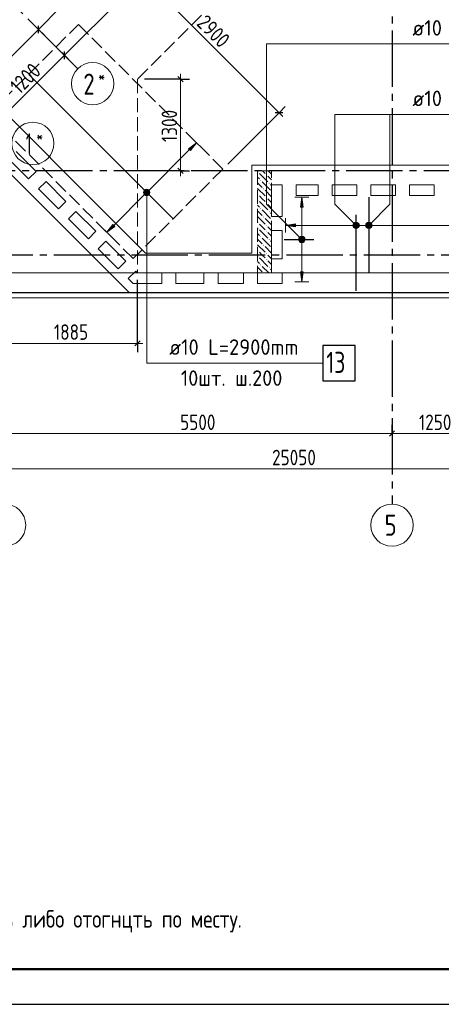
# Model space of a CAD drawing. Header units: millimetres. Extents: x 0 to 43617, y 0 to 59400.
# Tile 8 of 30: x 16538 to 22524, y 0 to 13973. Entities that reach past the tile are written whole.
import ezdxf

# ---------------------------------------------------------------- set-up
doc = ezdxf.new("R2010")
doc.units = ezdxf.units.MM
doc.linetypes.add('______2', pattern=[270, 200, -70])
doc.linetypes.add('______5', pattern=[1100, 800, -100, 100, -100])
for name, color, linetype, lineweight in [('Standard', 7, 'Continuous', 25), ('ДОП Низ по Х', 7, 'Continuous', 25), ('ЖБ Пилон', 180, 'Continuous', 25), ('Обрамление П-обр. равн.', 7, 'Continuous', 25), ('Оси', 40, '______5', 18), ('Позиционная метка линия выноска', 7, 'Continuous', 13), ('Позиционная метка номер позиции', 7, 'Continuous', 13), ('Примечания', 7, 'Continuous', 25)]:
    doc.layers.add(name, color=color, linetype=linetype, lineweight=lineweight)
doc.layers.add('ЖБ Перекрытие верхний уровень', color=7, linetype='Continuous', lineweight=25, true_color=0xe0e0ff)
doc.styles.add('GOST 2.304-81', font='txt')
doc.styles.add('ISOCPEUR', font='txt')

msp = doc.modelspace()

# ---------------------------------------------------------------- hatches: boundary and pattern name
at = {"layer": 'ДОП Низ по Х', "linetype": 'Continuous', "lineweight": 13, "transparency": 33554687}
for points in [[(18963, 12115), (19048, 12228), (18935, 12143)], [(18305, 11531), (18368, 11495), (18315, 11548)], [(18305, 11512), (18351, 11485), (18305, 11531)], [(18305, 11531), (18351, 11485), (18368, 11495)], [(18332, 11485), (18305, 11512), (18315, 11495)], [(18305, 11512), (18332, 11485), (18351, 11485)], [(18315, 11548), (18377, 11512), (18332, 11557)], [(18315, 11548), (18368, 11495), (18377, 11512)], [(18332, 11557), (18377, 11512), (18377, 11531)], [(18332, 11557), (18377, 11531), (18351, 11557)], [(18351, 11557), (18377, 11531), (18368, 11548)]]:
    msp.add_hatch(color=7, dxfattribs=at).paths.add_polyline_path(points)
msp.add_hatch(color=7, dxfattribs=at).paths.add_polyline_path([(17889, 11040), (17775, 10956), (17860, 11069)], flags=16)
at = {"layer": 'ЖБ Пилон', "linetype": 'Continuous', "lineweight": 18, "transparency": 33554687}
for points in [[(19914, 11813), (19921, 11820), (19927, 11813), (19921, 11807)], [(20034, 11773), (20041, 11780), (20047, 11773), (20041, 11767)], [(19954, 11693), (19961, 11700), (19967, 11693), (19961, 11687)], [(20074, 11653), (20081, 11660), (20087, 11653), (20081, 11647)], [(19914, 11493), (19921, 11500), (19927, 11493), (19921, 11487)], [(19994, 11573), (20001, 11580), (20007, 11573), (20001, 11567)], [(20034, 11453), (20041, 11460), (20047, 11453), (20041, 11447)], [(19914, 11413), (19921, 11420), (19927, 11413), (19921, 11407)], [(20034, 11373), (20041, 11380), (20047, 11373), (20041, 11367)], [(19954, 11293), (19961, 11300), (19967, 11293), (19961, 11287)], [(19994, 11173), (20001, 11180), (20007, 11173), (20001, 11167)], [(20074, 11253), (20081, 11260), (20087, 11253), (20081, 11247)], [(19914, 11093), (19921, 11100), (19927, 11093), (19921, 11087)], [(20034, 11053), (20041, 11060), (20047, 11053), (20041, 11047)], [(19914, 11013), (19921, 11020), (19927, 11013), (19921, 11007)], [(19954, 10893), (19961, 10900), (19967, 10893), (19961, 10887)], [(20034, 10973), (20041, 10980), (20047, 10973), (20041, 10967)], [(19994, 10773), (20001, 10780), (20007, 10773), (20001, 10767)], [(20074, 10853), (20081, 10860), (20087, 10853), (20081, 10847)], [(19914, 10693), (19921, 10700), (19927, 10693), (19921, 10687)], [(20034, 10653), (20041, 10660), (20047, 10653), (20041, 10647)], [(19914, 10613), (19921, 10620), (19927, 10613), (19921, 10607)], [(19954, 10493), (19961, 10500), (19967, 10493), (19961, 10487)], [(20034, 10573), (20041, 10580), (20047, 10573), (20041, 10567)], [(20074, 10453), (20081, 10460), (20087, 10453), (20081, 10447)]]:
    msp.add_hatch(color=7, dxfattribs=at).paths.add_polyline_path(points, flags=16)
at = {"layer": 'Обрамление П-обр. равн.', "linetype": 'Continuous', "lineweight": 13, "transparency": 33554687}
for points in [[(20564, 11315), (20544, 11455), (20524, 11315)], [(21275, 11033), (21275, 11078), (21269, 11055)], [(21275, 11078), (21292, 11016), (21292, 11094)], [(21275, 11078), (21275, 11033), (21292, 11016)], [(21292, 11094), (21314, 11010), (21314, 11100)], [(21292, 11094), (21292, 11016), (21314, 11010)], [(21314, 11100), (21314, 11010), (21336, 11016)], [(21314, 11100), (21336, 11016), (21336, 11094)], [(21336, 11094), (21336, 11016), (21353, 11033)], [(21336, 11094), (21353, 11033), (21353, 11078)], [(21353, 11078), (21353, 11033), (21359, 11055)], [(20521, 10894), (20566, 10894), (20544, 10900)], [(20499, 10855), (20589, 10855), (20583, 10878)], [(20499, 10855), (20583, 10878), (20505, 10878)], [(20505, 10833), (20589, 10855), (20499, 10855)], [(20505, 10878), (20583, 10878), (20566, 10894)], [(20505, 10878), (20566, 10894), (20521, 10894)], [(20505, 10833), (20583, 10833), (20589, 10855)], [(20521, 10816), (20583, 10833), (20505, 10833)], [(20521, 10816), (20566, 10816), (20583, 10833)], [(20566, 10816), (20521, 10816), (20544, 10810)]]:
    msp.add_hatch(color=7, dxfattribs=at).paths.add_polyline_path(points)
for points in [[(20454, 11035), (20314, 11055), (20454, 11075)], [(20564, 10395), (20544, 10255), (20524, 10395)]]:
    msp.add_hatch(color=7, dxfattribs=at).paths.add_polyline_path(points, flags=16)
at = {"layer": 'Позиционная метка номер позиции', "linetype": 'Continuous', "lineweight": 13, "transparency": 33554687}
for points in [[(18380, 11544), (18302, 11544), (18296, 11521)], [(18380, 11544), (18296, 11521), (18386, 11521)], [(18386, 11521), (18296, 11521), (18302, 11499)], [(18364, 11560), (18319, 11560), (18302, 11544)], [(18364, 11560), (18302, 11544), (18380, 11544)], [(18386, 11521), (18302, 11499), (18380, 11499)], [(18380, 11499), (18302, 11499), (18319, 11483)], [(18319, 11560), (18364, 11560), (18341, 11566)], [(18380, 11499), (18319, 11483), (18364, 11483)], [(18364, 11483), (18319, 11483), (18341, 11476)], [(21282, 11023), (21325, 11098), (21271, 11044)], [(21271, 11044), (21325, 11098), (21303, 11098)], [(21271, 11044), (21303, 11098), (21271, 11066)], [(21271, 11066), (21303, 11098), (21282, 11087)], [(21282, 11023), (21346, 11087), (21325, 11098)], [(21303, 11012), (21346, 11087), (21282, 11023)], [(21303, 11012), (21357, 11066), (21346, 11087)], [(21325, 11012), (21357, 11066), (21303, 11012)], [(21325, 11012), (21357, 11044), (21357, 11066)], [(21357, 11044), (21325, 11012), (21346, 11023)], [(21451, 11066), (21526, 11023), (21462, 11087)], [(21451, 11044), (21505, 11012), (21451, 11066)], [(21451, 11066), (21505, 11012), (21526, 11023)], [(21483, 11012), (21451, 11044), (21462, 11023)], [(21451, 11044), (21483, 11012), (21505, 11012)], [(21462, 11087), (21537, 11044), (21483, 11098)], [(21462, 11087), (21526, 11023), (21537, 11044)], [(21483, 11098), (21537, 11044), (21537, 11066)], [(21483, 11098), (21537, 11066), (21505, 11098)], [(21505, 11098), (21537, 11066), (21526, 11087)], [(20512, 10823), (20555, 10898), (20501, 10844)], [(20501, 10844), (20555, 10898), (20533, 10898)], [(20501, 10844), (20533, 10898), (20501, 10866)], [(20501, 10866), (20533, 10898), (20512, 10887)], [(20512, 10823), (20576, 10887), (20555, 10898)], [(20533, 10812), (20576, 10887), (20512, 10823)], [(20533, 10812), (20587, 10866), (20576, 10887)], [(20555, 10812), (20587, 10866), (20533, 10812)], [(20555, 10812), (20587, 10844), (20587, 10866)], [(20587, 10844), (20555, 10812), (20576, 10823)]]:
    msp.add_hatch(color=7, dxfattribs=at).paths.add_polyline_path(points)

# ---------------------------------------------------------------- linework, layer by layer
at = {"layer": 'Standard', "color": 7, "linetype": 'Continuous', "lineweight": 13, "transparency": 33554687}
for p, q in [((17173, 13468), (21847, 18142)), ((16805, 13835), (17123, 14154)), ((15850, 12881), (16805, 13835)), ((16324, 12619), (17173, 13468)), ((18823, 13129), (18823, 13204)), ((20220, 12653), (20273, 12600)), ((18823, 11830), (18823, 11755)), ((16324, 9380), (18210, 9380)), ((18210, 9380), (18285, 9380)), ((16324, 8100), (21824, 8100)), ((21824, 8100), (23074, 8100)), ((32974, 7600), (7924, 7600))]:
    msp.add_line(p, q, dxfattribs=at)
at = {"layer": 'Standard', "color": 251, "linetype": 'Continuous', "lineweight": -3, "true_color": 0x656565, "transparency": 33554687}
for p, q in [((16805, 13835), (16716, 13924)), ((16805, 13835), (16893, 13747)), ((16805, 13835), (16805, 13835)), ((17173, 13468), (17084, 13556)), ((17173, 13468), (17261, 13379)), ((17173, 13468), (17291, 13349)), ((18823, 13129), (18310, 13129)), ((18823, 13129), (18698, 13129)), ((18823, 13129), (18948, 13129)), ((20220, 12653), (20309, 12741)), ((20220, 12653), (19493, 11925)), ((20220, 12653), (20132, 12564)), ((18823, 11830), (18310, 11830)), ((18823, 11830), (18698, 11830)), ((18823, 11830), (18948, 11830)), ((18210, 9380), (18210, 10280)), ((18210, 9380), (18210, 9505)), ((18210, 9380), (18210, 9255)), ((21824, 8100), (21824, 8225)), ((21824, 8100), (21824, 7975)), ((21824, 8100), (21824, 7648))]:
    msp.add_line(p, q, dxfattribs=at)
at = {"layer": 'Standard', "color": 7, "linetype": 'Continuous', "lineweight": 25, "transparency": 33554687}
for p, q in [((16805, 13782), (16805, 13888)), ((17173, 13415), (17173, 13521)), ((18785, 13167), (18860, 13092)), ((20273, 12653), (20167, 12653)), ((18785, 11868), (18860, 11793)), ((18172, 9343), (18247, 9418)), ((21786, 8063), (21861, 8138))]:
    msp.add_line(p, q, dxfattribs=at)
at = {"layer": 'Standard', "color": 7, "linetype": 'Continuous', "lineweight": 13, "transparency": 33554687}
msp.add_lwpolyline([(0, 0), (42000, 0), (42000, 59400), (0, 59400), (0, 0)], close=True, dxfattribs=at)
for points in [[(42000, 59400), (0, 59400), (0, 0), (42000, 0), (42000, 59400)], [(42000, 59400), (0, 59400), (0, 0), (42000, 0), (42000, 59400)], [(7674, 10380), (33074, 10380), (33074, 57220), (7674, 57220), (7674, 10380)], [(20220, 12653), (18860, 14013), (18860, 14013), (18170, 14703)], [(18823, 13129), (18823, 12207), (18823, 12207), (18823, 11830)]]:
    msp.add_lwpolyline(points, dxfattribs=at)
at = {"layer": 'Standard', "color": 7, "linetype": 'Continuous', "lineweight": 25, "transparency": 33554687}
for points in [[(42000, 59400), (0, 59400), (0, 0), (42000, 0), (42000, 59400)], [(7394, 10100), (33074, 10100), (33074, 57220), (7394, 57220), (7394, 10100)]]:
    msp.add_lwpolyline(points, dxfattribs=at)
at = {"layer": 'Standard', "color": 7, "linetype": 'Continuous', "lineweight": 50, "transparency": 33554687}
msp.add_lwpolyline([(2000, 58900), (41500, 58900), (41500, 500), (2000, 500), (2000, 58900)], close=True, dxfattribs=at)
at = {"layer": 'Standard', "color": 254, "linetype": 'Continuous', "lineweight": 18, "true_color": 0xc4c4ff, "transparency": 33554687}
msp.add_lwpolyline([(7319, 10025), (33145, 10025), (33145, 57291), (7319, 57291), (7319, 10025)], dxfattribs=at)
at = {"layer": 'ДОП Низ по Х', "color": 7, "linetype": 'Continuous', "lineweight": 18, "transparency": 33554687}
msp.add_line((18712, 11151), (16668, 13194), dxfattribs=at)
at = {"layer": 'ДОП Низ по Х', "color": 251, "linetype": 'Continuous', "lineweight": 13, "true_color": 0x494949, "transparency": 33554687}
for p, q in [((19048, 12228), (18978, 12299)), ((19048, 12228), (18935, 12143)), ((18963, 12115), (19048, 12228)), ((19048, 12228), (19119, 12158)), ((19048, 12228), (19048, 12228)), ((18362, 11542), (18949, 12129)), ((18935, 12143), (18963, 12115)), ((17874, 11055), (18320, 11500)), ((18315, 11548), (18315, 11548)), ((18368, 11495), (18368, 11495)), ((17775, 10956), (17860, 11069)), ((17889, 11040), (17775, 10956)), ((17860, 11069), (17889, 11040)), ((17775, 10956), (17705, 11026)), ((17775, 10956), (17846, 10885)), ((17775, 10956), (17775, 10956))]:
    msp.add_line(p, q, dxfattribs=at)
at = {"layer": 'ДОП Низ по Х', "color": 7, "linetype": 'Continuous', "lineweight": 13, "transparency": 33554687}
msp.add_line((18641, 9100), (20727, 9100), dxfattribs=at)
at = {"layer": 'ДОП Низ по Х', "color": 7, "linetype": 'Continuous', "lineweight": 25, "transparency": 33554687}
msp.add_lwpolyline([(20841, 8850), (21301, 8850), (21301, 9350), (20841, 9350), (20841, 8850)], dxfattribs=at)
at = {"layer": 'ДОП Низ по Х', "color": 251, "linetype": 'Continuous', "lineweight": 13, "true_color": 0x494949, "transparency": 33554687}
msp.add_circle((18341, 11521), 37.5, dxfattribs=at)
at = {"layer": 'ЖБ Перекрытие верхний уровень', "color": 7, "linetype": 'Continuous', "lineweight": 18, "transparency": 33554687}
for p, q in [((15264, 12929), (18094, 10100)), ((16488, 12102), (16771, 11819)), ((16664, 11713), (16382, 11996)), ((16771, 11819), (16664, 11713)), ((16806, 11571), (16912, 11678)), ((16912, 11678), (17195, 11395)), ((20114, 11180), (20114, 11630)), ((20114, 11630), (20264, 11630)), ((20264, 11630), (20264, 11180)), ((20464, 11480), (20464, 11630)), ((20464, 11630), (20774, 11630)), ((20774, 11630), (20774, 11480)), ((20974, 11480), (20974, 11630)), ((20974, 11630), (21324, 11630)), ((21324, 11630), (21324, 11480)), ((21524, 11480), (21524, 11630)), ((21524, 11630), (21874, 11630)), ((21874, 11630), (21874, 11480)), ((22074, 11480), (22074, 11630)), ((22074, 11630), (22424, 11630)), ((22424, 11630), (22424, 11480)), ((17089, 11289), (16806, 11571)), ((20774, 11480), (20464, 11480)), ((21324, 11480), (20974, 11480)), ((21874, 11480), (21524, 11480)), ((22424, 11480), (22074, 11480)), ((17195, 11395), (17089, 11289)), ((17230, 11147), (17336, 11253)), ((17336, 11253), (17619, 10970)), ((20264, 11180), (20114, 11180)), ((17513, 10864), (17230, 11147)), ((17619, 10970), (17513, 10864)), ((20114, 10580), (20114, 10980)), ((20114, 10980), (20264, 10980)), ((20264, 10980), (20264, 10580)), ((17654, 10723), (17760, 10829)), ((17760, 10829), (18043, 10546)), ((17937, 10440), (17654, 10723)), ((18043, 10546), (17937, 10440)), ((20264, 10580), (20114, 10580)), ((18079, 10299), (18185, 10405)), ((18185, 10405), (18210, 10380)), ((18210, 10380), (18554, 10380)), ((18554, 10380), (18554, 10230)), ((18754, 10230), (18754, 10380)), ((18754, 10380), (19154, 10380)), ((19154, 10380), (19154, 10230)), ((19354, 10230), (19354, 10380)), ((19354, 10380), (19714, 10380)), ((19714, 10380), (19714, 10230)), ((19914, 10230), (19914, 10380)), ((19914, 10380), (20264, 10380)), ((20264, 10380), (20264, 10230)), ((18147, 10230), (18079, 10299)), ((18554, 10230), (18147, 10230)), ((19154, 10230), (18754, 10230)), ((19714, 10230), (19354, 10230)), ((20264, 10230), (19914, 10230)), ((18094, 10100), (33074, 10100))]:
    msp.add_line(p, q, dxfattribs=at)
at = {"layer": 'ЖБ Пилон', "color": 253, "linetype": '______2', "lineweight": 13, "true_color": 0xa0a0a0, "transparency": 33554687}
for p, q in [((19914, 11830), (19914, 10380)), ((20114, 11830), (19914, 11830)), ((20114, 10380), (20114, 11830)), ((19914, 10380), (20114, 10380))]:
    msp.add_line(p, q, dxfattribs=at)
at = {"layer": 'ЖБ Пилон', "color": 9, "linetype": 'Continuous', "lineweight": 18, "true_color": 0xc7c7c7, "transparency": 33554687}
for p, q in [((19914, 11740), (19941, 11713)), ((19941, 11793), (20061, 11673)), ((20021, 11793), (19984, 11830)), ((20061, 11753), (20114, 11700)), ((20064, 11830), (20114, 11780)), ((19914, 11660), (19981, 11593)), ((19981, 11673), (20101, 11553)), ((20114, 11620), (20101, 11633)), ((19914, 11580), (20021, 11473)), ((19981, 11433), (19941, 11473)), ((20114, 11460), (20021, 11553)), ((19914, 11340), (19941, 11313)), ((19941, 11393), (20061, 11273)), ((20021, 11393), (19981, 11433)), ((20061, 11433), (20114, 11380)), ((20061, 11353), (20114, 11300)), ((19914, 11260), (19981, 11193)), ((19914, 11180), (20021, 11073)), ((19981, 11273), (20101, 11153)), ((20114, 11220), (20101, 11233)), ((19981, 11033), (19941, 11073)), ((20114, 11060), (20021, 11153)), ((19914, 10940), (19941, 10913)), ((19941, 10993), (20061, 10873)), ((20021, 10993), (19981, 11033)), ((20061, 11033), (20114, 10980)), ((20061, 10953), (20114, 10900)), ((19914, 10860), (19981, 10793)), ((19914, 10780), (20021, 10673)), ((19981, 10873), (20101, 10753)), ((20114, 10820), (20101, 10833)), ((19981, 10633), (19941, 10673)), ((20021, 10593), (19981, 10633)), ((20114, 10660), (20021, 10753)), ((20061, 10633), (20114, 10580)), ((19914, 10540), (19941, 10513)), ((19941, 10593), (20061, 10473)), ((20061, 10553), (20114, 10500)), ((19914, 10460), (19981, 10393)), ((19914, 10380), (19914, 10380)), ((19981, 10473), (20074, 10380)), ((20114, 10420), (20101, 10433))]:
    msp.add_line(p, q, dxfattribs=at)
at = {"layer": 'Обрамление П-обр. равн.', "color": 251, "linetype": 'Continuous', "lineweight": 13, "true_color": 0x494949, "transparency": 33554687}
for p, q in [((20544, 11455), (20444, 11455)), ((20544, 11455), (20524, 11315)), ((20564, 11315), (20544, 11455)), ((20544, 11455), (20644, 11455)), ((20544, 11455), (20544, 11455)), ((20524, 11315), (20564, 11315)), ((20544, 10885), (20544, 11315)), ((20314, 11055), (20314, 11155)), ((20314, 11055), (20454, 11075)), ((20454, 11035), (20314, 11055)), ((20314, 11055), (20314, 10955)), ((20314, 11055), (20314, 11055)), ((20454, 11075), (20454, 11035)), ((20454, 11055), (21284, 11055)), ((21314, 11100), (21314, 11100)), ((21344, 11055), (25974, 11055)), ((21314, 11010), (21314, 11010)), ((20499, 10855), (20499, 10855)), ((20544, 10395), (20544, 10825)), ((20589, 10855), (20589, 10855)), ((20544, 10255), (20524, 10395)), ((20524, 10395), (20564, 10395)), ((20564, 10395), (20544, 10255)), ((20544, 10255), (20444, 10255)), ((20544, 10255), (20644, 10255)), ((20544, 10255), (20544, 10255))]:
    msp.add_line(p, q, dxfattribs=at)
at = {"layer": 'Обрамление П-обр. равн.', "color": 7, "linetype": 'Continuous', "lineweight": 25, "transparency": 33554687}
for p, q in [((21494, 11455), (21494, 10375)), ((21314, 10125), (21314, 11205)), ((20294, 10855), (20714, 10855))]:
    msp.add_line(p, q, dxfattribs=at)
at = {"layer": 'Обрамление П-обр. равн.', "color": 251, "linetype": 'Continuous', "lineweight": 13, "true_color": 0x494949, "transparency": 33554687}
for centre in [(21314, 11055), (20544, 10855)]:
    msp.add_circle(centre, 45, dxfattribs=at)
at = {"layer": 'Оси', "color": 8, "linetype": '______5', "lineweight": -3, "transparency": 33554687}
for p, q in [((21824, 57820), (21824, 7100)), ((17362, 13278), (10923, 19717)), ((34074, 11830), (4600, 11830)), ((33224, 10630), (4600, 10630))]:
    msp.add_line(p, q, dxfattribs=at)
at = {"layer": 'Оси', "color": 7, "linetype": 'Continuous', "lineweight": 13, "transparency": 33554687}
for centre in [(17574, 13066), (16725, 12218), (16324, 6800), (21824, 6800)]:
    msp.add_circle(centre, 300, dxfattribs=at)
at = {"layer": 'Позиционная метка линия выноска', "color": 251, "linetype": 'Continuous', "lineweight": 13, "true_color": 0x494949, "transparency": 33554687}
msp.add_lwpolyline([(7975, 21025), (10508, 18479), (11391, 19362), (16546, 14207), (15623, 13362), (18326, 10660), (19834, 10660), (19834, 11910), (26554, 11910), (26554, 10660), (29494, 10660), (29494, 11910), (33024, 11910)], dxfattribs=at)
at = {"layer": 'Позиционная метка номер позиции', "color": 7, "linetype": 'Continuous', "lineweight": 13, "transparency": 33554687}
for p, q in [((18296, 11521), (18296, 11521)), ((18341, 11566), (18341, 11566)), ((18341, 11476), (18341, 11476)), ((18386, 11521), (18386, 11521)), ((21282, 11087), (21282, 11087)), ((21346, 11087), (21346, 11087)), ((21462, 11087), (21462, 11087)), ((21526, 11087), (21526, 11087)), ((21282, 11023), (21282, 11023)), ((21346, 11023), (21346, 11023)), ((21462, 11023), (21462, 11023)), ((21526, 11023), (21526, 11023)), ((20512, 10887), (20512, 10887)), ((20512, 10823), (20512, 10823)), ((20576, 10887), (20576, 10887)), ((20576, 10823), (20576, 10823))]:
    msp.add_line(p, q, dxfattribs=at)
for points in [[(20544, 10855), (20044, 11355), (20044, 13630), (24294, 13630)], [(21314, 11055), (21014, 11355), (21014, 12630), (24294, 12630)], [(21494, 11055), (21794, 11355), (21794, 12630), (24294, 12630)], [(18341, 11521), (18341, 9100), (20841, 9100)]]:
    msp.add_lwpolyline(points, dxfattribs=at)
for centre in [(18341, 11521), (21314, 11055), (21494, 11055), (20544, 10855)]:
    msp.add_circle(centre, 45, dxfattribs=at)
at = {"layer": 'Примечания', "color": 7, "linetype": '______2', "lineweight": 13, "transparency": 33554687}
for p, q in [((29810, 24730), (18210, 13129)), ((18210, 13129), (18210, 10380))]:
    msp.add_line(p, q, dxfattribs=at)
at = {"layer": 'Примечания', "color": 7, "linetype": '______2', "lineweight": 18, "transparency": 33554687}
for p, q in [((16099, 12632), (17372, 13905)), ((17372, 13905), (19422, 11854)), ((18149, 10582), (16099, 12632)), ((19422, 11854), (18149, 10582))]:
    msp.add_line(p, q, dxfattribs=at)

# ---------------------------------------------------------------- texts
at = {"layer": 'Standard', "color": 7, "linetype": 'Continuous', "lineweight": 25, "transparency": 33554687, "char_height": 220, "attachment_point": 7, "style": 'GOST 2.304-81'}
for s, insert, width, rotation in [('2900', (19037, 13907), 672.62, 315), ('1200', (16536, 12902), 625.74, 45), ('1300', (18773, 12237), 610.17, 90)]:
    msp.add_mtext(s, dxfattribs=dict(at, insert=insert, width=width, rotation=rotation))
for s, insert, width in [('1885', (17024, 9430), 610.16), ('5500', (18816, 8150), 641.48), ('1250', (22207, 8150), 610.16), ('25050', (20121, 7650), 782.14)]:
    msp.add_mtext(s, dxfattribs=dict(at, insert=insert, width=width))
at = {"layer": 'Standard', "color": 7, "linetype": 'Continuous', "lineweight": 13, "transparency": 33554687, "insert": (3000, 2467), "char_height": 250, "width": 20566.88, "attachment_point": 1, "line_spacing_factor": 0.903614}
msp.add_mtext('\\A1;{\\fGOST 2.304-81|i0|b0;\\H250.000000;\\W1.000000;\\C7;1. Общие указания см. листы КЖ5.2-1. Ведомость расхода стали см. лист КЖ5.2-15.}\\P{\\fGOST 2.304-81|i0|b0;\\H250.000000;\\W1.000000;\\C7;2. Спецификацию элементов, ведомость деталей см. листы КЖ5.2-14...15.}\\P{\\fGOST 2.304-81|i0|b0;\\H250.000000;\\W1.000000;\\C7;3. Сечения по плите перекрытия см. лист КЖ5.2-23. Детали плана см. лист КЖ5.2-46...47.}\\P{\\fGOST 2.304-81|i0|b0;\\H250.000000;\\W1.000000;\\C7;4. В местах попадания отверстий в зону дополнительного армирования, стержни арматуры раздвинуть либо отогнцть по месту.}\\P', dxfattribs=at)
at = {"layer": 'ДОП Низ по Х', "color": 7, "linetype": 'Continuous', "lineweight": 13, "transparency": 33554687, "attachment_point": 7, "style": 'ISOCPEUR'}
for s, insert, char_height, width in [('\\W0.96;ø10 L=2900mm ', (18661, 9217), 220, 2150.52), ('\\W0.75;13', (20891, 8960), 300, 472.28), ('\\W0.95;10шт. ш.200 ', (18826, 8777), 220, 1819.9)]:
    msp.add_mtext(s, dxfattribs=dict(at, insert=insert, char_height=char_height, width=width))
at = {"layer": 'Обрамление П-обр. равн.', "color": 7, "linetype": 'Continuous', "lineweight": 13, "transparency": 33554687, "char_height": 220, "attachment_point": 7, "style": 'ISOCPEUR'}
for s, insert, width in [('\\W0.96;ø10 L=930mm ', (22114, 13747), 1996.29), ('\\W0.96;ø10 L=2250mm ', (22114, 12747), 2150.52)]:
    msp.add_mtext(s, dxfattribs=dict(at, insert=insert, width=width))
at = {"layer": 'Оси', "color": 7, "linetype": 'Continuous', "lineweight": 25, "transparency": 33554687, "attachment_point": 7, "style": 'ISOCPEUR'}
for s, insert, char_height, width in [('\\W0.80;*', (17652, 13084), 180, 215.91), ('\\W0.78;2', (17442, 12909), 300, 326.41), ('\\W0.56;1', (16624, 12060), 300, 233.34), ('\\W0.80;*', (16774, 12235), 180, 215.89), ('\\W0.78;5', (21719, 6650), 300, 326.41)]:
    msp.add_mtext(s, dxfattribs=dict(at, insert=insert, char_height=char_height, width=width))

doc.saveas('drawing.dxf')
